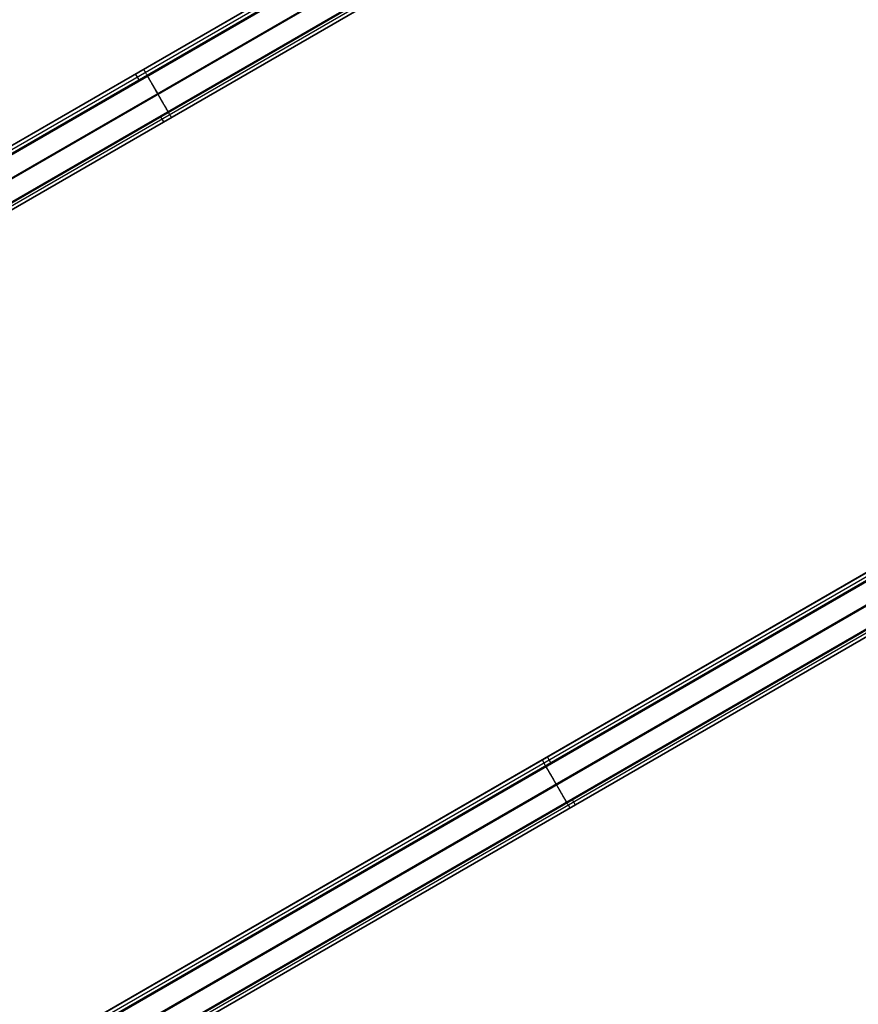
# Model space of a CAD drawing. Header units: millimetres. Extents: x -356 to 356, y -410 to 410.
# Tile 118 of 126: x -121 to -60, y 126 to 197. Entities that reach past the tile are written whole.
import ezdxf

# ---------------------------------------------------------------- set-up
doc = ezdxf.new("R2010")
doc.units = ezdxf.units.MM
doc.header["$MEASUREMENT"] = 0
doc.layers.add('1', color=7, linetype='Continuous')

msp = doc.modelspace()

# ---------------------------------------------------------------- linework, layer by layer
at = {"layer": '1', "color": 252}
for points in [[(-3.648, 255.996), (-221.021, 130.496)], [(-3.648, 255.996), (-221.021, 130.496)], [(-220.896, 130.28), (-3.523, 255.78)], [(-2.912, 255.743), (-219.912, 130.458)], [(-220.771, 130.063), (-3.398, 255.563)], [(-3.398, 255.563), (-220.771, 130.063)], [(-219.722, 131.246), (-4.947, 255.246)], [(-219.472, 130.813), (-4.697, 254.813)], [(-2.162, 254.444), (-219.162, 129.159)], [(-2.162, 254.444), (-219.162, 129.159)], [(-218.722, 129.514), (-3.947, 253.514)], [(-218.722, 129.514), (-3.947, 253.514)], [(-1.412, 253.145), (-218.412, 127.86)], [(-217.972, 128.215), (-3.197, 252.215)], [(-217.972, 128.215), (-3.197, 252.215)], [(-217.972, 128.215), (-3.197, 252.215)], [(-217.972, 128.215), (-3.197, 252.215)], [(-217.847, 127.999), (-3.072, 251.999)], [(-2.947, 251.782), (-217.722, 127.782)], [(-2.947, 251.782), (-217.722, 127.782)], [(-217.722, 127.782), (-2.947, 251.782)], [(-112.084, 192.813), (-112.334, 193.246)], [(-2.59, 190.385), (-162.805, 97.885)], [(-2.59, 190.385), (-162.805, 97.885)], [(-162.68, 97.669), (-2.465, 190.169)], [(-162.555, 97.452), (-2.34, 189.952)], [(-2.34, 189.952), (-162.555, 97.452)], [(-110.584, 190.215), (-110.334, 189.782)], [(-2.912, 189.521), (-162.562, 97.347)], [(-161.506, 98.635), (-3.889, 189.635)], [(-161.256, 98.202), (-3.639, 189.202)], [(-2.162, 188.222), (-161.812, 96.048)], [(-2.162, 188.222), (-161.812, 96.048)], [(-160.506, 96.903), (-2.889, 187.903)], [(-160.506, 96.903), (-2.889, 187.903)], [(-1.412, 186.923), (-161.062, 94.749)], [(-159.756, 95.604), (-2.139, 186.604)], [(-159.756, 95.604), (-2.139, 186.604)], [(-159.756, 95.604), (-2.139, 186.604)], [(-159.631, 95.388), (-2.014, 186.388)], [(-1.889, 186.171), (-159.506, 95.171)], [(-1.889, 186.171), (-159.506, 95.171)], [(-159.506, 95.171), (-1.889, 186.171)], [(-82.447, 143.702), (-82.697, 144.135)], [(-80.947, 141.104), (-80.697, 140.671)]]:
    msp.add_lwpolyline(points, dxfattribs=at)
at = {"layer": '1', "color": 252, "extrusion": (1, 0, 0)}
for points in [[(193.246, -503.5), (193.246, -430)], [(192.813, -503.5), (192.813, -430)], [(190.215, -435), (190.215, -430)], [(189.782, -435), (189.782, -430)], [(144.135, -528.5), (144.135, -455)], [(143.702, -528.5), (143.702, -455)], [(141.104, -460), (141.104, -455)], [(140.671, -460), (140.671, -455)]]:
    msp.add_lwpolyline(points, dxfattribs=at)
at = {"layer": '1', "color": 252, "extrusion": (0.866025, 0.5, 0)}
for points in [[(223.523, -430), (223.522, -429.931), (223.519, -429.862), (223.513, -429.793), (223.504, -429.725), (223.494, -429.656), (223.481, -429.589), (223.465, -429.521), (223.448, -429.455), (223.428, -429.389), (223.405, -429.323), (223.381, -429.259), (223.354, -429.195), (223.325, -429.132), (223.294, -429.071), (223.261, -429.01), (223.226, -428.951), (223.189, -428.892), (223.15, -428.836), (223.108, -428.78), (223.065, -428.726), (223.021, -428.674), (222.974, -428.623), (222.925, -428.574), (222.875, -428.526), (222.824, -428.48), (222.77, -428.436), (222.716, -428.394), (222.66, -428.354), (222.602, -428.316), (222.543, -428.28), (222.483, -428.245), (222.422, -428.213), (222.36, -428.183), (222.297, -428.156), (222.233, -428.13), (222.168, -428.107), (222.102, -428.085), (222.036, -428.067), (221.969, -428.05), (221.901, -428.036), (221.833, -428.024), (221.765, -428.015), (221.696, -428.007), (221.627, -428.003), (221.558, -428), (221.489, -428), (221.42, -428.003), (221.351, -428.007), (221.282, -428.015), (221.214, -428.024), (221.146, -428.036), (221.078, -428.05), (221.011, -428.067), (220.945, -428.085), (220.879, -428.107), (220.814, -428.13), (220.75, -428.156), (220.687, -428.183), (220.625, -428.213), (220.564, -428.245), (220.504, -428.28), (220.445, -428.316), (220.387, -428.354), (220.331, -428.394), (220.276, -428.436), (220.223, -428.48), (220.172, -428.526), (220.122, -428.574), (220.073, -428.623), (220.026, -428.674), (219.982, -428.726), (219.939, -428.78), (219.897, -428.836), (219.858, -428.892), (219.821, -428.951), (219.786, -429.01), (219.753, -429.071), (219.722, -429.132), (219.693, -429.195), (219.666, -429.259), (219.641, -429.323), (219.619, -429.389), (219.599, -429.455), (219.582, -429.521), (219.566, -429.589), (219.553, -429.656), (219.543, -429.725), (219.534, -429.793), (219.528, -429.862), (219.525, -429.931), (219.523, -430)], [(223.023, -430), (223.023, -429.948), (223.02, -429.897), (223.015, -429.845), (223.009, -429.794), (223.001, -429.742), (222.991, -429.692), (222.98, -429.641), (222.967, -429.591), (222.952, -429.541), (222.935, -429.492), (222.917, -429.444), (222.897, -429.396), (222.875, -429.349), (222.852, -429.303), (222.827, -429.257), (222.8, -429.213), (222.772, -429.169), (222.743, -429.127), (222.712, -429.085), (222.68, -429.045), (222.646, -429.005), (222.611, -428.967), (222.575, -428.93), (222.537, -428.895), (222.499, -428.86), (222.459, -428.827), (222.418, -428.796), (222.376, -428.766), (222.332, -428.737), (222.288, -428.71), (222.243, -428.684), (222.198, -428.66), (222.151, -428.638), (222.103, -428.617), (222.055, -428.597), (222.007, -428.58), (221.957, -428.564), (221.908, -428.55), (221.857, -428.538), (221.807, -428.527), (221.756, -428.518), (221.704, -428.511), (221.653, -428.506), (221.601, -428.502), (221.549, -428.5), (221.498, -428.5), (221.446, -428.502), (221.394, -428.506), (221.343, -428.511), (221.291, -428.518), (221.24, -428.527), (221.19, -428.538), (221.139, -428.55), (221.09, -428.564), (221.04, -428.58), (220.992, -428.597), (220.943, -428.617), (220.896, -428.638), (220.849, -428.66), (220.804, -428.684), (220.759, -428.71), (220.714, -428.737), (220.671, -428.766), (220.629, -428.796), (220.588, -428.827), (220.548, -428.86), (220.51, -428.895), (220.472, -428.93), (220.436, -428.967), (220.401, -429.005), (220.367, -429.045), (220.335, -429.085), (220.304, -429.127), (220.274, -429.169), (220.247, -429.213), (220.22, -429.257), (220.195, -429.303), (220.172, -429.349), (220.15, -429.396), (220.13, -429.444), (220.112, -429.492), (220.095, -429.541), (220.08, -429.591), (220.067, -429.641), (220.056, -429.692), (220.046, -429.742), (220.038, -429.794), (220.032, -429.845), (220.027, -429.897), (220.024, -429.948), (220.023, -430)], [(219.936, -430), (219.937, -429.948), (219.939, -429.896), (219.944, -429.844), (219.95, -429.792), (219.958, -429.741), (219.968, -429.69), (219.98, -429.639), (219.993, -429.589), (220.008, -429.539), (220.025, -429.49), (220.044, -429.441), (220.064, -429.393), (220.086, -429.346), (220.11, -429.299), (220.135, -429.254), (220.161, -429.209), (220.19, -429.165), (220.219, -429.123), (220.25, -429.081), (220.283, -429.04), (220.317, -429.001), (220.352, -428.963), (220.389, -428.926), (220.427, -428.89), (220.466, -428.856), (220.506, -428.823), (220.548, -428.791), (220.59, -428.761), (220.634, -428.732), (220.678, -428.705), (220.724, -428.68), (220.77, -428.656), (220.817, -428.634), (220.865, -428.613), (220.913, -428.594), (220.962, -428.577), (221.012, -428.561), (221.062, -428.547), (221.113, -428.535), (221.164, -428.525), (221.215, -428.516), (221.267, -428.51), (221.319, -428.505), (221.371, -428.501), (221.423, -428.5), (221.475, -428.501), (221.527, -428.503), (221.579, -428.507), (221.631, -428.513), (221.682, -428.52), (221.733, -428.53), (221.784, -428.541), (221.835, -428.554), (221.884, -428.569), (221.934, -428.585), (221.983, -428.603), (222.031, -428.623), (222.078, -428.645), (222.125, -428.668), (222.171, -428.692), (222.216, -428.719), (222.26, -428.747), (222.303, -428.776), (222.345, -428.807), (222.386, -428.839), (222.425, -428.873), (222.464, -428.908), (222.501, -428.944), (222.537, -428.982), (222.572, -429.02), (222.605, -429.06), (222.637, -429.102), (222.667, -429.144), (222.696, -429.187), (222.724, -429.231), (222.75, -429.276), (222.774, -429.322), (222.797, -429.369), (222.818, -429.417), (222.837, -429.465), (222.855, -429.514), (222.871, -429.564), (222.885, -429.614), (222.898, -429.664), (222.909, -429.715), (222.918, -429.767), (222.925, -429.818), (222.93, -429.87), (222.934, -429.922), (222.936, -429.974), (222.936, -430.026), (222.934, -430.078), (222.93, -430.13), (222.925, -430.182), (222.918, -430.233), (222.909, -430.285), (222.898, -430.336), (222.885, -430.386), (222.871, -430.436), (222.855, -430.486), (222.837, -430.535), (222.818, -430.583), (222.797, -430.631), (222.774, -430.678), (222.75, -430.724), (222.724, -430.769), (222.696, -430.813), (222.667, -430.856), (222.637, -430.898), (222.605, -430.94), (222.572, -430.98), (222.537, -431.018), (222.501, -431.056), (222.464, -431.092), (222.425, -431.127), (222.386, -431.161), (222.345, -431.193), (222.303, -431.224), (222.26, -431.253), (222.216, -431.281), (222.171, -431.308), (222.125, -431.332), (222.078, -431.355), (222.031, -431.377), (221.983, -431.397), (221.934, -431.415), (221.884, -431.431), (221.835, -431.446), (221.784, -431.459), (221.733, -431.47), (221.682, -431.48), (221.631, -431.487), (221.579, -431.493), (221.527, -431.497), (221.475, -431.499), (221.423, -431.5), (221.371, -431.499), (221.319, -431.495), (221.267, -431.49), (221.215, -431.484), (221.164, -431.475), (221.113, -431.465), (221.062, -431.453), (221.012, -431.439), (220.962, -431.423), (220.913, -431.406), (220.865, -431.387), (220.817, -431.366), (220.77, -431.344), (220.724, -431.32), (220.678, -431.295), (220.634, -431.268), (220.59, -431.239), (220.548, -431.209), (220.506, -431.177), (220.466, -431.144), (220.427, -431.11), (220.389, -431.074), (220.352, -431.037), (220.317, -430.999), (220.283, -430.96), (220.25, -430.919), (220.219, -430.877), (220.19, -430.835), (220.161, -430.791), (220.135, -430.746), (220.11, -430.701), (220.086, -430.654), (220.064, -430.607), (220.044, -430.559), (220.025, -430.51), (220.008, -430.461), (219.993, -430.411), (219.98, -430.361), (219.968, -430.31), (219.958, -430.259), (219.95, -430.208), (219.944, -430.156), (219.939, -430.104), (219.937, -430.052), (219.936, -430)], [(166.173, -455), (166.172, -454.931), (166.169, -454.862), (166.163, -454.793), (166.154, -454.725), (166.144, -454.656), (166.131, -454.589), (166.115, -454.521), (166.098, -454.455), (166.078, -454.389), (166.055, -454.323), (166.031, -454.259), (166.004, -454.195), (165.975, -454.132), (165.944, -454.071), (165.911, -454.01), (165.876, -453.951), (165.839, -453.892), (165.8, -453.836), (165.758, -453.78), (165.715, -453.726), (165.671, -453.674), (165.624, -453.623), (165.575, -453.574), (165.525, -453.526), (165.474, -453.48), (165.42, -453.436), (165.366, -453.394), (165.31, -453.354), (165.252, -453.316), (165.193, -453.28), (165.133, -453.245), (165.072, -453.213), (165.01, -453.183), (164.947, -453.156), (164.883, -453.13), (164.818, -453.107), (164.752, -453.085), (164.686, -453.067), (164.619, -453.05), (164.551, -453.036), (164.483, -453.024), (164.415, -453.015), (164.346, -453.007), (164.277, -453.003), (164.208, -453), (164.139, -453), (164.07, -453.003), (164.001, -453.007), (163.932, -453.015), (163.864, -453.024), (163.796, -453.036), (163.728, -453.05), (163.661, -453.067), (163.595, -453.085), (163.529, -453.107), (163.464, -453.13), (163.4, -453.156), (163.337, -453.183), (163.275, -453.213), (163.214, -453.245), (163.154, -453.28), (163.095, -453.316), (163.037, -453.354), (162.981, -453.394), (162.926, -453.436), (162.873, -453.48), (162.822, -453.526), (162.772, -453.574), (162.723, -453.623), (162.676, -453.674), (162.632, -453.726), (162.589, -453.78), (162.547, -453.836), (162.508, -453.892), (162.471, -453.951), (162.436, -454.01), (162.403, -454.071), (162.372, -454.132), (162.343, -454.195), (162.316, -454.259), (162.291, -454.323), (162.269, -454.389), (162.249, -454.455), (162.232, -454.521), (162.216, -454.589), (162.203, -454.656), (162.193, -454.725), (162.184, -454.793), (162.178, -454.862), (162.175, -454.931), (162.173, -455)], [(162.586, -455), (162.587, -454.948), (162.589, -454.896), (162.594, -454.844), (162.6, -454.792), (162.608, -454.741), (162.618, -454.69), (162.63, -454.639), (162.643, -454.589), (162.658, -454.539), (162.675, -454.49), (162.694, -454.441), (162.714, -454.393), (162.736, -454.346), (162.76, -454.299), (162.785, -454.254), (162.811, -454.209), (162.84, -454.165), (162.869, -454.123), (162.9, -454.081), (162.933, -454.04), (162.967, -454.001), (163.002, -453.963), (163.039, -453.926), (163.077, -453.89), (163.116, -453.856), (163.156, -453.823), (163.198, -453.791), (163.24, -453.761), (163.284, -453.732), (163.328, -453.705), (163.374, -453.68), (163.42, -453.656), (163.467, -453.634), (163.515, -453.613), (163.563, -453.594), (163.612, -453.577), (163.662, -453.561), (163.712, -453.547), (163.763, -453.535), (163.814, -453.525), (163.865, -453.516), (163.917, -453.51), (163.969, -453.505), (164.021, -453.501), (164.073, -453.5), (164.125, -453.501), (164.177, -453.503), (164.229, -453.507), (164.281, -453.513), (164.332, -453.52), (164.383, -453.53), (164.434, -453.541), (164.485, -453.554), (164.534, -453.569), (164.584, -453.585), (164.633, -453.603), (164.681, -453.623), (164.728, -453.645), (164.775, -453.668), (164.821, -453.692), (164.866, -453.719), (164.91, -453.747), (164.953, -453.776), (164.995, -453.807), (165.036, -453.839), (165.075, -453.873), (165.114, -453.908), (165.151, -453.944), (165.187, -453.982), (165.222, -454.02), (165.255, -454.06), (165.287, -454.102), (165.317, -454.144), (165.346, -454.187), (165.374, -454.231), (165.4, -454.276), (165.424, -454.322), (165.447, -454.369), (165.468, -454.417), (165.487, -454.465), (165.505, -454.514), (165.521, -454.564), (165.535, -454.614), (165.548, -454.664), (165.559, -454.715), (165.568, -454.767), (165.575, -454.818), (165.58, -454.87), (165.584, -454.922), (165.586, -454.974), (165.586, -455.026), (165.584, -455.078), (165.58, -455.13), (165.575, -455.182), (165.568, -455.233), (165.559, -455.285), (165.548, -455.336), (165.535, -455.386), (165.521, -455.436), (165.505, -455.486), (165.487, -455.535), (165.468, -455.583), (165.447, -455.631), (165.424, -455.678), (165.4, -455.724), (165.374, -455.769), (165.346, -455.813), (165.317, -455.856), (165.287, -455.898), (165.255, -455.94), (165.222, -455.98), (165.187, -456.018), (165.151, -456.056), (165.114, -456.092), (165.075, -456.127), (165.036, -456.161), (164.995, -456.193), (164.953, -456.224), (164.91, -456.253), (164.866, -456.281), (164.821, -456.308), (164.775, -456.332), (164.728, -456.355), (164.681, -456.377), (164.633, -456.397), (164.584, -456.415), (164.534, -456.431), (164.485, -456.446), (164.434, -456.459), (164.383, -456.47), (164.332, -456.48), (164.281, -456.487), (164.229, -456.493), (164.177, -456.497), (164.125, -456.499), (164.073, -456.5), (164.021, -456.499), (163.969, -456.495), (163.917, -456.49), (163.865, -456.484), (163.814, -456.475), (163.763, -456.465), (163.712, -456.453), (163.662, -456.439), (163.612, -456.423), (163.563, -456.406), (163.515, -456.387), (163.467, -456.366), (163.42, -456.344), (163.374, -456.32), (163.328, -456.295), (163.284, -456.268), (163.24, -456.239), (163.198, -456.209), (163.156, -456.177), (163.116, -456.144), (163.077, -456.11), (163.039, -456.074), (163.002, -456.037), (162.967, -455.999), (162.933, -455.96), (162.9, -455.919), (162.869, -455.877), (162.84, -455.835), (162.811, -455.791), (162.785, -455.746), (162.76, -455.701), (162.736, -455.654), (162.714, -455.607), (162.694, -455.559), (162.675, -455.51), (162.658, -455.461), (162.643, -455.411), (162.63, -455.361), (162.618, -455.31), (162.608, -455.259), (162.6, -455.208), (162.594, -455.156), (162.589, -455.104), (162.587, -455.052), (162.586, -455)], [(165.673, -455), (165.673, -454.948), (165.67, -454.897), (165.665, -454.845), (165.659, -454.794), (165.651, -454.742), (165.641, -454.692), (165.63, -454.641), (165.617, -454.591), (165.602, -454.541), (165.585, -454.492), (165.567, -454.444), (165.547, -454.396), (165.525, -454.349), (165.502, -454.303), (165.477, -454.257), (165.45, -454.213), (165.422, -454.169), (165.393, -454.127), (165.362, -454.085), (165.33, -454.045), (165.296, -454.005), (165.261, -453.967), (165.225, -453.93), (165.187, -453.895), (165.149, -453.86), (165.109, -453.827), (165.068, -453.796), (165.026, -453.766), (164.982, -453.737), (164.938, -453.71), (164.893, -453.684), (164.848, -453.66), (164.801, -453.638), (164.753, -453.617), (164.705, -453.597), (164.657, -453.58), (164.607, -453.564), (164.558, -453.55), (164.507, -453.538), (164.457, -453.527), (164.406, -453.518), (164.354, -453.511), (164.303, -453.506), (164.251, -453.502), (164.199, -453.5), (164.148, -453.5), (164.096, -453.502), (164.044, -453.506), (163.993, -453.511), (163.941, -453.518), (163.89, -453.527), (163.84, -453.538), (163.789, -453.55), (163.74, -453.564), (163.69, -453.58), (163.642, -453.597), (163.593, -453.617), (163.546, -453.638), (163.499, -453.66), (163.454, -453.684), (163.409, -453.71), (163.364, -453.737), (163.321, -453.766), (163.279, -453.796), (163.238, -453.827), (163.198, -453.86), (163.16, -453.895), (163.122, -453.93), (163.086, -453.967), (163.051, -454.005), (163.017, -454.045), (162.985, -454.085), (162.954, -454.127), (162.924, -454.169), (162.897, -454.213), (162.87, -454.257), (162.845, -454.303), (162.822, -454.349), (162.8, -454.396), (162.78, -454.444), (162.762, -454.492), (162.745, -454.541), (162.73, -454.591), (162.717, -454.641), (162.706, -454.692), (162.696, -454.742), (162.688, -454.794), (162.682, -454.845), (162.677, -454.897), (162.674, -454.948), (162.673, -455)]]:
    msp.add_lwpolyline(points, dxfattribs=at)

doc.saveas('drawing.dxf')
